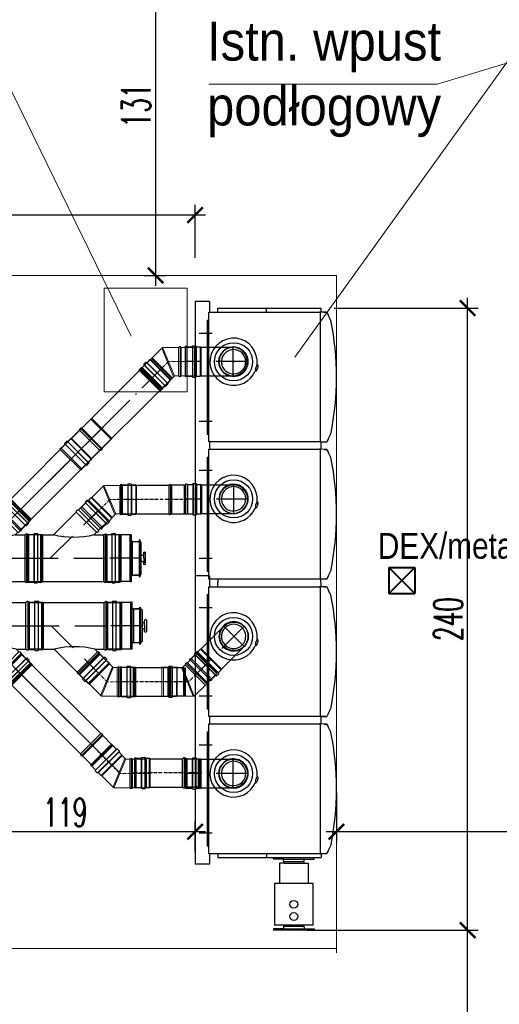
# Model space of a CAD drawing. Header units: millimetres. Extents: x -26122 to -12632, y -5851 to 1414.
# Tile 64 of 73: x -13418 to -13233, y -340 to 40. Entities that reach past the tile are written whole.
import ezdxf

# ---------------------------------------------------------------- set-up
doc = ezdxf.new("R2010")
doc.units = ezdxf.units.MM
for name, pattern in [('ACAD_ISO10W100', [18.5, 12, -3, 0.5, -3]), ('AUSGEZOGEN', [0]), ('DASHED', [181.05, 120.7, -60.35])]:
    doc.linetypes.add(name, pattern=pattern)
for name, color, linetype, lineweight in [('A-INW-SC', 30, 'Continuous', 13), ('INST_KOTŁOWNIA', 22, 'Continuous', 60), ('INST_OPIS', 220, 'Continuous', 30), ('Oś symetrii', 5, 'ACAD_ISO10W100', 20), ('Rysunek', 7, 'Continuous', 40), ('ściany', 84, 'Continuous', 35)]:
    doc.layers.add(name, color=color, linetype=linetype, lineweight=lineweight)
for name, color, linetype in [('CS_WIDOK', 30, 'Continuous'), ('Jeremias - linie zewnetrzne', 7, 'Continuous'), ('Jeremias - opisy', 1, 'Continuous'), ('Jeremias - osie', 5, 'DASHED'), ('Pomocnicze', 1, 'Continuous')]:
    doc.layers.add(name, color=color, linetype=linetype)
doc.styles.add('opis_szachtow', font='ARIALN.TTF')
doc.styles.get("Standard").update_dxf_attribs({"font": 'arial.ttf'})
doc.styles.add('wymiar', font='romans.shx', dxfattribs={"width": 0.6})
doc.dimstyles.new('Copy of WYM_75', dxfattribs={"dimtxt": 10, "dimasz": 8, "dimexe": 7.5, "dimexo": 7.5, "dimgap": 3, "dimtad": 1, "dimdec": 1, "dimdsep": 46, "dimtxsty": 'wymiar', "dimblk1": 'ARCHTICK', "dimblk2": 'ARCHTICK', "dimsah": 1, "dimcen": 12, "dimdle": 5, "dimclre": 5, "dimclrt": 12, "dimadec": 0, "dimazin": 0, "dimtfac": 1, "dimtdec": 1, "dimtmove": 0, "dimatfit": 3, "dimldrblk": 'ARCHTICK', "dimfxl": 1, "dimarcsym": 0})

# ---------------------------------------------------------------- blocks, each defined once
blk = doc.blocks.new('boven aanzicht con')
for p, q in [((4073.8, 1337.8), (4073.8, 1287.7)), ((4413.8, 1338.5), (4413.8, 1287.7)), ((4304.7, 1205.5), (4301.2, 1205.5)), ((4303, 1207.2), (4303, 1203.7))]:
    blk.add_line(p, q)
at = {"color": 0}
for p, q in [((3993.9, 1300.3), (4493.9, 1300.3)), ((3993.9, 871.3), (3993.9, 1300.3)), ((4463.9, 1307.5), (4023.9, 1307.5)), ((4023.9, 1307.5), (4023.9, 1305.8)), ((4023.9, 1305.8), (4023.9, 1303.2)), ((4023.9, 1303.2), (4023.9, 1302.3)), ((4023.9, 1300.3), (4023.9, 1302.3)), ((4463.9, 1307.5), (4463.9, 1305.8)), ((4463.9, 1305.8), (4463.9, 1303.2)), ((4463.9, 1303.2), (4463.9, 1302.3)), ((4463.9, 1302.3), (4463.9, 1300.3)), ((4493.9, 1300.3), (4493.9, 875.1)), ((4267.1, 1119.9), (4267.1, 1121.9)), ((4267.3, 1119), (4267.7, 1118.4)), ((4290, 1112.4), (4290.6, 1112.7)), ((4291.3, 1113.4), (4291.7, 1114.9)), ((4493.9, 870.3), (4493.9, 875.1)), ((3993.8, 870.5), (3993.8, 870.3)), ((3993.8, 870.4), (3994.2, 851)), ((3994.2, 850.6), (3993.8, 870.3)), ((3993.8, 870.8), (3993.8, 870.3)), ((3993.9, 870.8), (3993.9, 870.3)), ((3993.9, 870.3), (3994.9, 870.3)), ((3994.9, 870.3), (4492.8, 870.3)), ((4492.8, 870.3), (4493.8, 870.3)), ((4493.5, 851.1), (4493.9, 870.4)), ((4493.5, 848.3), (4493.6, 854.8)), ((4493.9, 870.3), (4493.9, 870.5))]:
    blk.add_line(p, q, dxfattribs=at)
blk.add_circle((4302.9, 1205.6), 73.5, dxfattribs=at)
for centre, radius, start, end in [((4023.4, 1301.3), 1, 270, 294.4698), ((4303, 1205.5), 91, 82.8298, 246.7741), ((4303, 1205.5), 91, 262.8458, 82.833), ((4464.3, 1301.3), 1, 245.5302, 270), ((4303, 1205.5), 46.9, 262.3398, 247.5407), ((4303, 1205.5), 56.2, 76.7634, 133.2366), ((4295.7, 1178.3), 84.3, 73.8349, 76.2255), ((4303, 1205.5), 56.2, 16.7634, 73.2366), ((4303, 1205.5), 56.2, 136.7634, 193.2366), ((4303, 1205.5), 56.2, 133.2366, 136.7634), ((4303, 1205.5), 56.2, 316.7634, 13.2366), ((4303, 1205.5), 56.2, 13.2366, 16.7634), ((4303, 1205.5), 56.2, 193.2366, 196.7634), ((4303, 1205.5), 56.2, 196.7634, 253.638), ((4303, 1205.5), 47, 249.1044, 260.8956), ((4303, 1205.5), 56.2, 253.638, 256.362), ((4303, 1205.5), 56.2, 256.362, 313.2366), ((4303, 1205.5), 56.2, 313.2366, 316.7634), ((4643.9, 862.8), 649.8, 180.5382, 181.3738), ((3996.3, 847.1), 2, 180.8133, 242.8265), ((4491.4, 847.1), 2, 296.1028, 359.1617), ((4244.4, 1927.4), 1118.2, 258.651, 281.2547)]:
    blk.add_arc(centre, radius, start, end, dxfattribs=at)
blk.add_ellipse((4279.1, 1116.2), major_axis=(11.6, -3.1), ratio=0.258819, dxfattribs=at)
for points, knots in [([(4248.3, 1192.6), (4248.3, 1192.5), (4248.3, 1192.4), (4248.2, 1192.1), (4248.1, 1192.1), (4247.9, 1192)], [0, 0, 0, 0, 0.5, 0.5, 1, 1, 1, 1]), ([(4248.6, 1189.6), (4248.7, 1189.7), (4248.8, 1189.6), (4249.1, 1189.5), (4249.2, 1189.4), (4249.2, 1189.3)], [0, 0, 0, 0, 0.5, 0.5, 1, 1, 1, 1]), ([(4285.1, 1162.1), (4285.2, 1162), (4285.3, 1161.9), (4285.7, 1161.8), (4286, 1161.7), (4286.2, 1161.6)], [0.7770185, 0.7770185, 0.7770185, 0.7770185, 0.875, 0.875, 1, 1, 1, 1]), ([(4295.6, 1159.1), (4295.8, 1159), (4296.1, 1159), (4296.5, 1159), (4296.6, 1158.9), (4296.7, 1158.9)], [0, 0, 0, 0, 0.125, 0.125, 0.20416, 0.20416, 0.20416, 0.20416]), ([(3993.9, 871.3), (3993.9, 871.3), (3993.9, 871.3), (3993.9, 871.2), (3993.9, 871.1), (3993.8, 870.9), (3993.8, 870.8), (3993.9, 870.6), (3993.9, 870.4), (3993.9, 870.3)], [0.3740197, 0.3740197, 0.3740197, 0.3740197, 0.5, 0.5, 0.75, 0.75, 0.875, 0.875, 1, 1, 1, 1]), ([(4493.6, 856.7), (4493.6, 856.1), (4493.6, 855.4), (4493.6, 854.1), (4493.6, 853.5), (4493.5, 851.7), (4493.5, 850.6), (4493.5, 848.9), (4493.5, 848.3), (4493.5, 847.5), (4493.5, 847.3), (4493.4, 847.2)], [0, 0, 0, 0, 0.0625, 0.0625, 0.125, 0.125, 0.25, 0.25, 0.375, 0.375, 0.46456, 0.46456, 0.46456, 0.46456]), ([(4493.4, 847.2), (4493.5, 847.3), (4493.5, 847.6), (4493.5, 848), (4493.5, 848.1), (4493.5, 848.2)], [0.6013961, 0.6013961, 0.6013961, 0.6013961, 0.75, 0.75, 0.7995415, 0.7995415, 0.7995415, 0.7995415])]:
    blk.add_open_spline(points, degree=3, knots=knots, dxfattribs=at)
blk.add_rational_spline([(4290.6, 1112.7), (4295.2, 1115.2), (4281.7, 1119.3), (4268.1, 1123.5), (4267.1, 1119.9)], [1, 0.65756504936, 1, 0.657565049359, 1], degree=2, knots=[0, 0, 0, 0.5, 0.5, 1, 1, 1], dxfattribs=at)
for points, weights in [([(4267.1, 1119.9), (4267, 1119.5), (4267.3, 1119)], [1, 0.990816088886, 1]), ([(4291.7, 1114.9), (4291.7, 1115.1), (4291.7, 1115.2)], [1, 0.9992111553, 1])]:
    blk.add_rational_spline(points, weights, degree=2, dxfattribs=at)
for points in [[(3995.4, 845.3), (4005, 840.6), (4014.9, 835.8), (4025.1, 830.8)], [(4462.6, 830.8), (4472.8, 835.8), (4482.7, 840.6), (4492.3, 845.3)]]:
    blk.add_open_spline(points, degree=3, dxfattribs=at)
blk = doc.blocks.new('fl')
for p, q in [((-5, 38), (-5, 78)), ((-5, 78), (0, 78)), ((0, -78), (0, 78)), ((-15, 38), (-5, 41.4)), ((-15, -38), (-15, 38)), ((-5, 38), (-5, -38)), ((-15, -38), (-5, -41.4)), ((-5, -38), (-5, -78)), ((-5, -78), (0, -78))]:
    blk.add_line(p, q)
blk = doc.blocks.new('gbs-albi31_180_wzp')
at = {"layer": 'Jeremias - linie zewnetrzne'}
for p, q in [((-91.4, 148.9), (-92.5, 154.9)), ((-92.5, 154.9), (92.5, 154.9)), ((91.4, 148.9), (92.5, 154.9)), ((-95.1, 128.9), (-95.1, 117.8)), ((-94.7, 129.8), (94.7, 129.8)), ((-94.7, 116.9), (94.7, 116.9)), ((-94.3, 130), (-92.2, 130.4)), ((-94.3, 116.8), (-92.2, 116.3)), ((-91.4, 148.9), (-91.4, 131.4)), ((-91.4, 148.9), (91.4, 148.9)), ((-91.4, 115.3), (-91.4, 97.3)), ((91.4, 148.9), (91.4, 131.4)), ((91.4, 115.3), (91.4, 97.3)), ((94.3, 130), (92.2, 130.4)), ((94.3, 116.8), (92.2, 116.3)), ((95.1, 128.9), (95.1, 117.8)), ((-91.4, 97.3), (-90, 94.9)), ((-91.4, 97.3), (91.4, 97.3)), ((-90, 94.9), (90, 94.9)), ((-90, 54.9), (-90, 94.9)), ((91.4, 97.3), (90, 94.9)), ((90, 54.9), (90, 94.9)), ((-90.5, 54.9), (-90.5, 59.9)), ((-90.5, 59.9), (90.5, 59.9)), ((-90.5, 54.9), (90.5, 54.9)), ((-65.5, 49.9), (-65.5, 54.9)), ((-65.5, 54.9), (65.5, 54.9)), ((65.5, 49.9), (-65.5, 49.9)), ((-65, 54.9), (-65, 44.9)), ((-65, 44.9), (-65, 24.9)), ((65, 54.9), (65, 24.9)), ((65, 24.9), (65, 44.9)), ((65, 44.9), (65, 24.9)), ((65, 44.9), (65, 24.9)), ((65.5, 49.9), (65.5, 54.9)), ((90.5, 54.9), (90.5, 59.9)), ((-72, 24.9), (-68.8, 21.2)), ((-72, 24.9), (72, 24.9)), ((-68, 20.9), (68, 20.9)), ((-65, 24.9), (65, 24.9)), ((-63.8, 20.2), (-63.3, 18.9)), ((60.5, 16.9), (-60.3, 16.9)), ((-21.5, 7), (-18, 7)), ((21.5, 0), (-21.5, 0)), ((0, 7), (-18, 7)), ((-11, 14), (-11, 16.9)), ((0, 7), (18, 7)), ((11, 14), (11, 16.9)), ((21.5, 7), (18, 7)), ((63.8, 20.2), (63.3, 18.9)), ((72, 24.9), (68.8, 21.2))]:
    blk.add_line(p, q, dxfattribs=at)
for centre, radius, start, end in [((-94.1, 128.9), 1.03, 101.7683, 180), ((-94.1, 117.8), 1.03, 180, 258.2317), ((-92.4, 131.4), 1.03, 281.7683, 0), ((-92.4, 115.3), 1.03, 0, 78.2317), ((92.4, 131.4), 1.03, 180, 258.2317), ((92.4, 115.3), 1.03, 101.7683, 180), ((94.1, 128.9), 1.03, 0, 78.2317), ((94.1, 117.8), 1.03, 281.7683, 0), ((-68, 21.9), 1, 221.1859, 270), ((-64.7, 19.9), 1, 18.5508, 90), ((-60.5, 19.9), 3, 198.5508, 273.1934), ((-21.5, 3.5), 3.5, 90, 270), ((-18, 14), 7, 270, 0), ((18, 14), 7, 180, 270), ((21.5, 3.5), 3.5, 270, 90), ((60.5, 19.9), 3, 269.9925, 341.4492), ((64.7, 19.9), 1, 90, 161.4492), ((68, 21.9), 1, 270, 318.8141)]:
    blk.add_arc(centre, radius, start, end, dxfattribs=at)
at = {"layer": 'Jeremias - opisy', "linetype": 'AUSGEZOGEN'}
blk.add_line((-91.2, 96.9), (91.2, 96.9), dxfattribs=at)
at = {"layer": 'Jeremias - osie'}
blk.add_line((0, 16.9), (0, 154.9), dxfattribs=at)
blk = doc.blocks.new('gbs-fu16_180_wzb')
at = {"layer": 'Jeremias - linie zewnetrzne'}
for p, q in [((94, 360), (-94, 360)), ((-91.4, 354), (-94, 360)), ((-91.4, 354), (91.4, 354)), ((-91.4, 354), (-91.4, 333.8)), ((91.4, 354), (94, 360)), ((91.4, 354), (91.4, 333.8)), ((-95.1, 331.3), (-95.1, 320.2)), ((-94.3, 332.4), (-92.2, 332.8)), ((-94.3, 319.2), (-92.2, 318.7)), ((-94.1, 332.2), (94.7, 332.2)), ((-94.1, 319.3), (94.7, 319.3)), ((-92.2, 332.8), (92.2, 332.8)), ((-92.2, 318.7), (92.2, 318.7)), ((-91.4, 317.7), (-91.4, 302.4)), ((91.4, 317.7), (91.4, 302.4)), ((94.3, 332.4), (92.2, 332.8)), ((94.3, 319.2), (92.2, 318.7)), ((95.1, 331.3), (95.1, 320.2)), ((-91.4, 302.4), (91.4, 302.4)), ((-91.4, 302.4), (-90, 300)), ((-90, 300), (90, 300)), ((-90, 300), (-90, 257.8)), ((91.4, 302.4), (90, 300)), ((90, 300), (90, 65.3)), ((-90, 257.8), (-178.2, 169.6)), ((-221.5, 126.3), (-186.2, 161.6)), ((-186.2, 161.6), (-185.6, 165.4)), ((-186.2, 161.6), (-108.4, 83.8)), ((-184.5, 167.7), (-184.2, 167.9)), ((-178.2, 169.6), (-181.9, 169.1)), ((-178.2, 169.6), (-100.4, 91.8)), ((-224, 123.1), (-221.5, 126.3)), ((-146.9, 46), (-224, 123.1)), ((-221.5, 126.3), (-143.7, 48.5)), ((-143.7, 48.5), (-221.5, 126.3)), ((-108.4, 83.8), (-143.7, 48.5)), ((-108.4, 83.8), (-104.6, 84.4)), ((-102.3, 85.5), (-102.1, 85.8)), ((-100.4, 91.8), (-100.9, 88.1)), ((-90, 102.2), (-100.4, 91.8)), ((-90, 102.2), (-90, 65.3)), ((-143.7, 48.5), (-146.9, 46)), ((-93.1, 59.5), (-93.1, 59.8)), ((-90, 65.3), (-92.3, 62.3)), ((-90, 54), (-92.3, 57)), ((-90, 65.3), (90, 65.3)), ((-90, 4), (-90, 54)), ((-90, 54), (90, 54)), ((90, 65.3), (92.3, 62.3)), ((90, 54), (92.3, 57)), ((90, 54), (90, 4)), ((93.1, 59.5), (93.1, 59.8)), ((-89.5, 0), (-90, 4)), ((-90, 4), (90, 4)), ((90, 4), (-90, 4)), ((89.5, 0), (-89.5, 0)), ((90, 4), (89.5, 0))]:
    blk.add_line(p, q, dxfattribs=at)
for centre, radius, start, end in [((-94.1, 331.3), 1.03, 101.7683, 180), ((-94.1, 320.2), 1.03, 180, 258.2317), ((-92.4, 333.8), 1.03, 281.7683, 0), ((-92.4, 317.7), 1.03, 0, 78.2317), ((92.4, 333.8), 1.03, 180, 258.2317), ((92.4, 317.7), 1.03, 101.7683, 180), ((94.1, 331.3), 1.03, 0, 78.2317), ((94.1, 320.2), 1.03, 281.7683, 0), ((-407.5, 180), 326.9, 346.2351, 13.7649), ((-181.6, 164.8), 4.11, 135, 171.8397), ((-181.3, 165), 4.11, 98.1603, 135), ((-105.2, 88.4), 4.11, 278.1603, 315), ((-105, 88.7), 4.11, 315, 351.8397), ((-89, 59.8), 4.11, 143.1603, 180), ((-89, 59.5), 4.11, 180, 216.8397), ((89, 59.8), 4.11, 0, 36.8397), ((89, 59.5), 4.11, 323.1603, 0)]:
    blk.add_arc(centre, radius, start, end, dxfattribs=at)
at = {"layer": 'Jeremias - opisy', "linetype": 'AUSGEZOGEN'}
blk.add_line((91.2, 302), (-91.2, 302), dxfattribs=at)
at = {"layer": 'Jeremias - osie'}
for p, q in [((0, 360), (0, 0)), ((0, 270), (-185.5, 84.5))]:
    blk.add_line(p, q, dxfattribs=at)
blk = doc.blocks.new('fu_0629_110_wzg')
for p, q in [((123.3, 55), (0, 55)), ((125.7, 56.4), (123.3, 55)), ((123.3, 55), (123.3, -55)), ((125.7, 56.4), (125.7, -56.4)), ((141, 56.4), (125.7, 56.4)), ((142.4, 59.3), (142, 57.2)), ((142, 57.2), (142, -57.2)), ((142.6, 59.7), (142.6, -59.7)), ((154.6, 60.1), (143.4, 60.1)), ((155.5, 59.7), (155.5, -59.7)), ((155.6, 59.3), (156.1, 57.2)), ((156.1, 57.2), (156.1, -57.2)), ((177.3, 56.4), (157.1, 56.4)), ((177.3, 56.4), (183.3, 59)), ((177.3, 56.4), (177.3, -56.4)), ((183.3, -59), (183.3, 59)), ((123.3, -55), (0, -55)), ((125.7, -56.4), (123.3, -55)), ((141, -56.4), (125.7, -56.4)), ((142.4, -59.3), (142, -57.2)), ((154.6, -60.1), (143.4, -60.1)), ((155.6, -59.3), (156.1, -57.2)), ((177.3, -56.4), (157.1, -56.4)), ((177.3, -56.4), (183.3, -59))]:
    blk.add_line(p, q)
for centre, start, end in [((141, 57.4), 270, 348.2317), ((143.4, 59.1), 90, 168.2317), ((154.6, 59.1), 11.7683, 90), ((157.1, 57.4), 191.7683, 270), ((141, -57.4), 11.7683, 90), ((143.4, -59.1), 191.7683, 270), ((154.6, -59.1), 270, 348.2317), ((157.1, -57.4), 90, 168.2317)]:
    blk.add_arc(centre, 1.03, start, end)
at = {"layer": 'Jeremias - linie zewnetrzne'}
blk.add_circle((0, 0), 55, dxfattribs=at)
at = {"layer": 'Jeremias - opisy', "linetype": 'AUSGEZOGEN'}
blk.add_line((125.3, -56.2), (125.3, 56.2), dxfattribs=at)
at = {"layer": 'Jeremias - osie'}
for p, q in [((0, 55), (0, -55)), ((-55, 0), (183.3, 0))]:
    blk.add_line(p, q, dxfattribs=at)
blk = doc.blocks.new('A$C3615')
at = {"layer": 'Jeremias - linie zewnetrzne', "xscale": 0.09999999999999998, "yscale": 0.09999999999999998, "zscale": 0.09999999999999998, "rotation": 135}
blk.add_blockref('fu_0629_110_wzg', (17.21, 8.14), dxfattribs=at)
blk = doc.blocks.new('A$C15808')
at = {"layer": 'Oś symetrii'}
for p, q in [((58.1, 119), (143.4, 204.2)), ((58.1, 0), (58.1, 119))]:
    blk.add_line(p, q, dxfattribs=at)
at = {"layer": 'Pomocnicze'}
blk.add_line((0.1, 74.2), (116, 74.2), dxfattribs=at)
at = {"layer": 'Rysunek', "lineweight": -2}
for p, q in [((85.7, 226.3), (89.8, 232.6)), ((171.7, 150.7), (89.8, 232.6)), ((50.2, 190.8), (49.4, 188.1)), ((61, 201.6), (50.2, 190.8)), ((50.2, 190.8), (129.9, 111)), ((60, 204.7), (61.1, 202.9)), ((68, 213.9), (60.1, 206)), ((60.2, 204.6), (144.2, 120.7)), ((61.1, 202.9), (142, 122)), ((69.3, 214), (71.1, 212.8)), ((69.3, 213.7), (153.3, 129.8)), ((71.1, 212.8), (152, 131.9)), ((85.7, 226.3), (72.4, 213)), ((85.7, 226.3), (165.5, 146.6)), ((49.4, 188.1), (3.1, 141.7)), ((49.4, 188.1), (127.2, 110.3)), ((113.1, 96.2), (3.1, 141.7)), ((3.1, 141.7), (3.1, 81)), ((116.1, 99.2), (6.1, 144.8)), ((140.7, 121.9), (129.9, 111)), ((143.8, 120.8), (142, 122)), ((153, 128.9), (145.1, 121)), ((153.1, 130.2), (152, 131.9)), ((165.5, 146.6), (152.1, 133.2)), ((165.5, 146.6), (171.7, 150.7)), ((3.1, 81), (0.8, 78)), ((3.1, 81), (113.1, 81)), ((127.2, 110.3), (113.1, 96.2)), ((113.1, 96.2), (113.1, 81)), ((113.1, 81), (115.3, 78)), ((129.9, 111), (127.2, 110.3)), ((0, 75.2), (0, 75.5)), ((3.1, 69.7), (0.8, 72.7)), ((3.1, 69.7), (113.1, 69.7)), ((3.1, 19.1), (3.1, 69.7)), ((113.1, 69.7), (115.3, 72.7)), ((113.1, 19.1), (113.1, 69.7)), ((116.2, 75.2), (116.2, 75.5)), ((113.1, 19.1), (3.1, 19.1)), ((3.1, 19.1), (3.9, 16.2)), ((112.3, 16.2), (3.9, 16.2)), ((113.1, 19.1), (112.3, 16.2))]:
    blk.add_line(p, q, dxfattribs=at)
for centre, radius, start, end in [((60.8, 205.2), 1.03, 135, 213.2317), ((60.3, 202.3), 1.03, 315, 33.2317), ((68.7, 213.1), 1.03, 56.7683, 135), ((71.6, 213.7), 1.03, 236.7683, 315), ((141.5, 121.1), 1.03, 56.7683, 135), ((144.4, 121.7), 1.03, 236.7683, 315), ((152.8, 132.5), 1.03, 135, 213.2317), ((152.3, 129.6), 1.03, 315, 33.2317), ((4.1, 75.5), 4.11, 143.1603, 180), ((112.1, 75.5), 4.11, 0, 36.8397), ((4.1, 75.2), 4.11, 180, 216.8397), ((112.1, 75.2), 4.11, 323.1603, 0)]:
    blk.add_arc(centre, radius, start, end, dxfattribs=at)
blk = doc.blocks.new('A$C6213')
at = {"layer": 'A-INW-SC', "xscale": 0.1, "yscale": 0.1, "zscale": 0.1}
blk.add_blockref('A$C15808', (0, 0), dxfattribs=at)
blk = doc.blocks.new('A$C7243')
at = {"layer": 'A-INW-SC'}
blk.add_line((0, 37.85), (37.85, 0), dxfattribs=at)
blk = doc.blocks.new('A$C15579')
at = {"layer": 'Oś symetrii', "lineweight": -3}
blk.add_line((6.01, 0), (6.01, 52.19), dxfattribs=at)
at = {"layer": 'Pomocnicze', "lineweight": -3}
blk.add_line((0.23, 6.69), (11.79, 6.69), dxfattribs=at)
at = {"layer": 'Rysunek', "lineweight": -3}
for p, q in [((11.76, 50.89), (0.26, 50.89)), ((0.37, 50.29), (0.26, 50.89)), ((0.37, 50.29), (11.65, 50.29)), ((0.37, 50.29), (0.37, 48.27)), ((11.65, 50.29), (11.76, 50.89)), ((11.65, 50.29), (11.65, 48.27)), ((0, 48.02), (0, 46.91)), ((0.04, 48.11), (11.98, 48.11)), ((0.04, 46.82), (11.98, 46.82)), ((0.08, 48.12), (0.29, 48.17)), ((0.08, 46.81), (0.29, 46.76)), ((0.29, 48.17), (11.73, 48.17)), ((0.29, 46.76), (11.73, 46.76)), ((0.37, 46.66), (0.37, 45.13)), ((11.65, 46.66), (11.65, 45.13)), ((11.94, 48.12), (11.73, 48.17)), ((11.94, 46.81), (11.73, 46.76)), ((12.02, 48.02), (12.02, 46.91)), ((0.37, 45.13), (11.65, 45.13)), ((0.37, 45.13), (0.51, 44.89)), ((0.51, 44.89), (11.51, 44.89)), ((0.51, 44.89), (0.51, 7.42)), ((11.65, 45.13), (11.51, 44.89)), ((11.51, 44.89), (11.51, 7.42)), ((0.2, 6.84), (0.2, 6.87)), ((0.51, 7.42), (0.28, 7.12)), ((0.51, 6.29), (0.28, 6.59)), ((0.51, 7.42), (11.51, 7.42)), ((11.51, 7.42), (11.74, 7.12)), ((11.51, 6.29), (11.74, 6.59)), ((11.82, 6.84), (11.82, 6.87))]:
    blk.add_line(p, q, dxfattribs=at)
blk.add_lwpolyline([(0.51, 1.29), (0.51, 6.29), (11.51, 6.29), (11.51, 1.29), (11.46, 0.89), (0.56, 0.89), (0.51, 1.29), (11.51, 1.29)], close=True, dxfattribs=at)
for centre, radius, start, end in [((0.1, 48.02), 0.103, 101.7683, 180), ((0.1, 46.91), 0.103, 180, 258.2317), ((0.27, 48.27), 0.103, 281.7683, 0), ((0.27, 46.66), 0.103, 0, 78.2317), ((11.75, 48.27), 0.103, 180, 258.2317), ((11.75, 46.66), 0.103, 101.7683, 180), ((11.92, 48.02), 0.103, 0, 78.2317), ((11.92, 46.91), 0.103, 281.7683, 0), ((0.61, 6.87), 0.411, 143.1603, 180), ((0.61, 6.84), 0.411, 180, 216.8397), ((11.41, 6.87), 0.411, 0, 36.8397), ((11.41, 6.84), 0.411, 323.1603, 0)]:
    blk.add_arc(centre, radius, start, end, dxfattribs=at)
blk = doc.blocks.new('A$C6289')
at = {"layer": 'Oś symetrii', "lineweight": -3}
blk.add_line((60.1, 0), (60.1, 271.9), dxfattribs=at)
at = {"layer": 'Pomocnicze', "lineweight": -3}
blk.add_line((2.3, 66.7), (117.9, 66.7), dxfattribs=at)
at = {"layer": 'Rysunek', "lineweight": -3}
for p, q in [((0, 230), (0, 218.9)), ((0.4, 230.9), (119.8, 230.9)), ((0.8, 231), (2.9, 231.5)), ((117.6, 258.7), (2.6, 258.7)), ((3.7, 252.7), (2.6, 258.7)), ((2.9, 231.5), (117.3, 231.5)), ((3.7, 252.7), (116.5, 252.7)), ((3.7, 252.7), (3.7, 232.5)), ((116.5, 252.7), (117.6, 258.7)), ((116.5, 252.7), (116.5, 232.5)), ((119.4, 231), (117.3, 231.5)), ((120.2, 230), (120.2, 218.9)), ((0.4, 218), (119.8, 218)), ((0.8, 217.8), (2.9, 217.4)), ((2.9, 217.4), (117.3, 217.4)), ((3.7, 216.4), (3.7, 201.1)), ((3.7, 201.1), (116.5, 201.1)), ((3.7, 201.1), (5.1, 198.7)), ((5.1, 198.7), (115.1, 198.7)), ((5.1, 198.7), (5.1, 74)), ((116.5, 201.1), (115.1, 198.7)), ((115.1, 198.7), (115.1, 74)), ((116.5, 216.4), (116.5, 201.1)), ((119.4, 217.8), (117.3, 217.4)), ((2, 68.2), (2, 68.5)), ((5.1, 74), (2.8, 71)), ((5.1, 62.7), (2.8, 65.7)), ((5.1, 74), (115.1, 74)), ((115.1, 74), (117.4, 71)), ((115.1, 62.7), (117.4, 65.7)), ((118.2, 68.2), (118.2, 68.5))]:
    blk.add_line(p, q, dxfattribs=at)
blk.add_lwpolyline([(5.1, 12.7), (5.1, 62.7), (115.1, 62.7), (115.1, 12.7), (114.6, 8.7), (5.6, 8.7), (5.1, 12.7), (115.1, 12.7)], close=True, dxfattribs=at)
for centre, radius, start, end in [((1, 230), 1.03, 101.7683, 180), ((2.7, 232.5), 1.03, 281.7683, 0), ((117.5, 232.5), 1.03, 180, 258.2317), ((119.2, 230), 1.03, 0, 78.2317), ((1, 218.9), 1.03, 180, 258.2317), ((2.7, 216.4), 1.03, 0, 78.2317), ((117.5, 216.4), 1.03, 101.7683, 180), ((119.2, 218.9), 1.03, 281.7683, 0), ((6.1, 68.5), 4.11, 143.1603, 180), ((6.1, 68.2), 4.11, 180, 216.8397), ((114.1, 68.5), 4.11, 0, 36.8397), ((114.1, 68.2), 4.11, 323.1603, 0)]:
    blk.add_arc(centre, radius, start, end, dxfattribs=at)
blk = doc.blocks.new('_ArchTick')
at = {"color": 0, "linetype": 'ByBlock', "const_width": 0.15}
blk.add_lwpolyline([(-0.5, -0.5), (0.5, 0.5)], dxfattribs=at)
blk = doc.blocks.new('*D57')
at = {"layer": 'CS_WIDOK', "color": 0, "lineweight": -2, "transparency": 16777216}
blk.add_line((-13245.29, -418.66), (-13245.29, -307.16), dxfattribs=at)
at = {"layer": 'CS_WIDOK', "color": 7, "lineweight": -2, "transparency": 16777216}
for p, q in [((-13307.22, -311.16), (-13241.29, -311.16)), ((-13307.22, -414.66), (-13241.29, -414.66))]:
    blk.add_line(p, q, dxfattribs=at)
at = {"layer": 'CS_WIDOK', "color": 0, "lineweight": -2, "transparency": 16777216, "xscale": 6, "yscale": 6, "zscale": 6}
for p, rotation in [((-13245.29, -311.16), 90), ((-13245.29, -414.66), 270)]:
    blk.add_blockref('_ArchTick', p, dxfattribs=dict(at, rotation=rotation))
at = {"layer": 'CS_WIDOK', "color": 7, "transparency": 16777216, "insert": (-13252.79, -362.91), "char_height": 11, "attachment_point": 5, "rotation": 90, "style": 'wymiar'}
blk.add_mtext('104', dxfattribs=at)
blk = doc.blocks.new('*D63')
at = {"layer": 'CS_WIDOK', "color": 0, "lineweight": -2, "transparency": 16777216}
blk.add_line((-13245.29, -315.16), (-13245.29, -67.44), dxfattribs=at)
at = {"layer": 'CS_WIDOK', "color": 7, "lineweight": -2, "transparency": 16777216}
for p, q in [((-13296.72, -71.44), (-13241.29, -71.44)), ((-13307.22, -311.16), (-13241.29, -311.16))]:
    blk.add_line(p, q, dxfattribs=at)
at = {"layer": 'CS_WIDOK', "color": 0, "lineweight": -2, "transparency": 16777216, "xscale": 6, "yscale": 6, "zscale": 6}
for p, rotation in [((-13245.29, -71.44), 90), ((-13245.29, -311.16), 270)]:
    blk.add_blockref('_ArchTick', p, dxfattribs=dict(at, rotation=rotation))
at = {"layer": 'CS_WIDOK', "color": 7, "transparency": 16777216, "insert": (-13252.79, -191.3), "char_height": 11, "attachment_point": 5, "rotation": 90, "style": 'wymiar'}
blk.add_mtext('240', dxfattribs=at)
blk = doc.blocks.new('*D65')
at = {"layer": 'CS_WIDOK', "color": 7, "lineweight": -2, "transparency": 16777216}
for p, q in [((-13173.8, -250.67), (-13173.8, -277.23)), ((-13295.8, -258.23), (-13295.8, -277.23))]:
    blk.add_line(p, q, dxfattribs=at)
at = {"layer": 'CS_WIDOK', "color": 0, "lineweight": -2, "transparency": 16777216}
blk.add_line((-13169.8, -273.23), (-13299.8, -273.23), dxfattribs=at)
at = {"layer": 'CS_WIDOK', "color": 0, "lineweight": -2, "transparency": 16777216, "xscale": 6, "yscale": 6, "zscale": 6, "rotation": 180}
blk.add_blockref('_ArchTick', (-13295.8, -273.23), dxfattribs=at)
at = {"layer": 'CS_WIDOK', "color": 0, "lineweight": -2, "transparency": 16777216, "xscale": 6, "yscale": 6, "zscale": 6}
blk.add_blockref('_ArchTick', (-13173.8, -273.23), dxfattribs=at)
at = {"layer": 'CS_WIDOK', "color": 7, "transparency": 16777216, "insert": (-13220.3, -265.73), "char_height": 11, "attachment_point": 5, "style": 'wymiar'}
blk.add_mtext('122', dxfattribs=at)
blk = doc.blocks.new('*D68')
at = {"layer": 'CS_WIDOK', "color": 7, "lineweight": -2, "transparency": 16777216}
for p, q in [((-13468.8, -281.66), (-13468.8, -269.23)), ((-13350.22, -280.66), (-13350.22, -269.23))]:
    blk.add_line(p, q, dxfattribs=at)
at = {"layer": 'CS_WIDOK', "color": 0, "lineweight": -2, "transparency": 16777216}
blk.add_line((-13346.22, -273.23), (-13472.8, -273.23), dxfattribs=at)
at = {"layer": 'CS_WIDOK', "color": 0, "lineweight": -2, "transparency": 16777216, "xscale": 6, "yscale": 6, "zscale": 6, "rotation": 180}
blk.add_blockref('_ArchTick', (-13468.8, -273.23), dxfattribs=at)
at = {"layer": 'CS_WIDOK', "color": 0, "lineweight": -2, "transparency": 16777216, "xscale": 6, "yscale": 6, "zscale": 6}
blk.add_blockref('_ArchTick', (-13350.22, -273.23), dxfattribs=at)
at = {"layer": 'CS_WIDOK', "color": 7, "transparency": 16777216, "insert": (-13400.24, -265.73), "char_height": 11, "attachment_point": 5, "style": 'wymiar'}
blk.add_mtext('119', dxfattribs=at)
blk = doc.blocks.new('*D69')
at = {"layer": 'CS_WIDOK', "color": 7, "lineweight": -2, "transparency": 16777216}
for p, q in [((-13495.8, -53.84), (-13495.8, -31.58)), ((-13350.22, -52.1), (-13350.22, -31.58))]:
    blk.add_line(p, q, dxfattribs=at)
at = {"layer": 'CS_WIDOK', "color": 0, "lineweight": -2, "transparency": 16777216}
blk.add_line((-13346.22, -35.58), (-13499.8, -35.58), dxfattribs=at)
at = {"layer": 'CS_WIDOK', "color": 0, "lineweight": -2, "transparency": 16777216, "xscale": 6, "yscale": 6, "zscale": 6, "rotation": 180}
blk.add_blockref('_ArchTick', (-13495.8, -35.58), dxfattribs=at)
at = {"layer": 'CS_WIDOK', "color": 0, "lineweight": -2, "transparency": 16777216, "xscale": 6, "yscale": 6, "zscale": 6}
blk.add_blockref('_ArchTick', (-13350.22, -35.58), dxfattribs=at)
at = {"layer": 'CS_WIDOK', "color": 7, "transparency": 16777216, "insert": (-13434.12, -28.08), "char_height": 11, "attachment_point": 5, "style": 'wymiar'}
blk.add_mtext('146', dxfattribs=at)
blk = doc.blocks.new('*D83')
at = {"layer": 'CS_WIDOK', "color": 0, "lineweight": -2, "transparency": 16777216}
blk.add_line((-13365.46, 76.16), (-13365.46, -62.84), dxfattribs=at)
at = {"layer": 'CS_WIDOK', "color": 7, "lineweight": -2, "transparency": 16777216}
for p, q in [((-13369.8, 72.16), (-13361.46, 72.16)), ((-13369.8, -58.84), (-13361.46, -58.84))]:
    blk.add_line(p, q, dxfattribs=at)
at = {"layer": 'CS_WIDOK', "color": 0, "lineweight": -2, "transparency": 16777216, "xscale": 6, "yscale": 6, "zscale": 6}
for p, rotation in [((-13365.46, 72.16), 90), ((-13365.46, -58.84), 270)]:
    blk.add_blockref('_ArchTick', p, dxfattribs=dict(at, rotation=rotation))
at = {"layer": 'CS_WIDOK', "color": 7, "transparency": 16777216, "insert": (-13372.96, 6.66), "char_height": 11, "attachment_point": 5, "rotation": 90, "style": 'wymiar'}
blk.add_mtext('131', dxfattribs=at)

msp = doc.modelspace()

# ---------------------------------------------------------------- linework, layer by layer
at = {"color": 7, "lineweight": 15}
for p, q in [((-13511, 196.53), (-13374.88, -82.23)), ((-13115.26, 183.33), (-13311.89, -90.39)), ((-13257, 14.83), (-13209.77, 29.1)), ((-13344.99, 14.83), (-13257, 14.83))]:
    msp.add_line(p, q, dxfattribs=at)
at = {"color": 7}
for p, q in [((-13350.22, -68.84), (-13350.22, -179.84)), ((-13344.72, -68.84), (-13350.22, -68.84)), ((-13344.72, -68.84), (-13344.72, -73.02)), ((-13341.42, -73.02), (-13341.42, -71.44)), ((-13341.42, -71.44), (-13301.72, -71.44)), ((-13322.72, -73.02), (-13322.72, -71.44)), ((-13301.72, -73.03), (-13301.72, -71.44)), ((-13344.72, -123.02), (-13344.72, -125.85)), ((-13301.72, -125.85), (-13301.72, -123.02)), ((-13344.72, -174.66), (-13350.22, -174.66)), ((-13350.22, -174.66), (-13350.22, -285.66)), ((-13350.22, -174.66), (-13350.22, -285.66)), ((-13344.72, -174.66), (-13344.72, -178.85)), ((-13341.42, -175.85), (-13341.42, -177.26)), ((-13341.42, -178.85), (-13341.42, -177.26)), ((-13301.72, -178.85), (-13301.77, -175.85)), ((-13344.72, -228.85), (-13344.72, -231.67)), ((-13301.72, -231.67), (-13301.72, -228.84)), ((-13344.72, -281.85), (-13344.72, -285.66)), ((-13341.42, -281.67), (-13341.42, -283.08)), ((-13341.42, -283.08), (-13301.72, -283.08)), ((-13322.72, -281.67), (-13322.72, -283.08)), ((-13301.72, -281.67), (-13301.72, -283.08)), ((-13344.72, -285.66), (-13350.22, -285.66)), ((-13317.72, -285.26), (-13317.72, -293.16)), ((-13316.02, -285.26), (-13317.72, -285.26)), ((-13316.02, -284.76), (-13316.02, -285.26)), ((-13316.02, -285.26), (-13308.41, -285.26)), ((-13308.41, -284.76), (-13308.41, -285.26)), ((-13308.41, -285.26), (-13306.72, -285.26)), ((-13306.72, -285.26), (-13306.72, -293.16)), ((-13304.72, -293.16), (-13319.72, -293.16)), ((-13319.72, -293.16), (-13319.72, -309.16)), ((-13304.72, -309.16), (-13304.72, -293.16)), ((-13304.72, -309.16), (-13319.72, -309.16)), ((-13316.02, -309.66), (-13316.02, -309.16)), ((-13308.41, -309.66), (-13308.41, -309.16))]:
    msp.add_line(p, q, dxfattribs=at)
for centre in [(-13312.22, -301.16), (-13312.22, -305.86)]:
    msp.add_circle(centre, 1.5, dxfattribs=at)
at = {"layer": 'A-INW-SC', "color": 7}
for p, q in [((-13295.8, -58.84), (-13495.8, -58.84)), ((-13295.8, -58.84), (-13295.8, -319.84)), ((-13295.8, -318.16), (-13495.8, -318.16))]:
    msp.add_line(p, q, dxfattribs=at)
msp.add_lwpolyline([(-13385.27, -63.71), (-13385.27, -103.71), (-13353.27, -103.71), (-13353.27, -63.71), (-13385.27, -63.71)], dxfattribs=at)
at = {"layer": 'INST_KOTŁOWNIA', "color": 1, "linetype": 'Continuous', "lineweight": 40, "ltscale": 0.6, "true_color": 0xf90606}
for p, q in [((-13275.64, -171.41), (-13265.64, -171.41)), ((-13275.64, -171.41), (-13265.64, -181.41)), ((-13275.64, -181.41), (-13265.64, -171.41)), ((-13275.64, -171.41), (-13275.64, -181.41)), ((-13265.64, -171.41), (-13265.64, -181.41)), ((-13275.64, -181.41), (-13265.64, -181.41))]:
    msp.add_line(p, q, dxfattribs=at)

# ---------------------------------------------------------------- block references
at = {"color": 7, "yscale": 0.1, "zscale": 0.1, "rotation": 90}
for name, p, xscale in [('boven aanzicht con', (-13214.87, -522.41), 0.1), ('boven aanzicht con', (-13214.87, -575.23), 0.1), ('boven aanzicht con', (-13214.87, -628.23), 0.1), ('boven aanzicht con', (-13214.87, -681.06), 0.1), ('fl', (-13312.22, -283.26), 0.1), ('fl', (-13312.22, -311.16), -0.1)]:
    msp.add_blockref(name, p, dxfattribs=dict(at, xscale=xscale))
at = {"layer": 'A-INW-SC', "color": 7, "xscale": -1}
for name, p, rotation in [('A$C3615', (-13342.08, -74.08), 134.9999999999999), ('A$C6213', (-13348.59, -86.25), 89.99999999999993), ('A$C15579', (-13366.48, -89.56), 134.9999999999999), ('A$C15579', (-13389.82, -112.9), 134.9999999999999), ('A$C7243', (-13417.71, -111.44), 180), ('A$C3615', (-13341.9, -127.13), 134.9999999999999), ('A$C6213', (-13371.18, -139.42), 89.99999999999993)]:
    msp.add_blockref(name, p, dxfattribs=dict(at, rotation=rotation))
at = {"layer": 'A-INW-SC', "color": 7, "yscale": 0.1, "zscale": 0.1}
for p, xscale, rotation in [((-13353.01, -139.21), -0.1, 89.99999999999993), ((-13353.25, -221.47), 0.1, 90), ((-13347.69, -256.57), 0.1, 90)]:
    msp.add_blockref('A$C6289', p, dxfattribs=dict(at, xscale=xscale, rotation=rotation))
at = {"layer": 'A-INW-SC', "color": 7}
for name, p, rotation in [('A$C3615', (-13327.1, -215.14), 90), ('A$C6213', (-13340.3, -211.16), 135), ('A$C15579', (-13389.47, -248.77), 45), ('A$C6213', (-13372.15, -221.27), 90), ('A$C3615', (-13342.01, -268.68), 45), ('A$C6213', (-13367.32, -256.57), 90)]:
    msp.add_blockref(name, p, dxfattribs=dict(at, rotation=rotation))
msp.add_blockref('A$C7243', (-13417.36, -250.23), dxfattribs=at)
at = {"layer": 'Jeremias - linie zewnetrzne', "color": 7, "yscale": 0.1, "zscale": 0.1}
for name, p, xscale, rotation in [('gbs-fu16_180_wzb', (-13409.26, -167.84), -0.1, 90), ('gbs-fu16_180_wzb', (-13379.02, -167.84), -0.1, 90), ('gbs-albi31_180_wzp', (-13369.33, -167.84), -0.1, 90), ('gbs-fu16_180_wzb', (-13408.91, -193.84), 0.1, 89.99999999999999), ('gbs-fu16_180_wzb', (-13378.67, -193.84), 0.1, 89.99999999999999), ('gbs-albi31_180_wzp', (-13368.98, -193.84), 0.1, 89.99999999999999)]:
    msp.add_blockref(name, p, dxfattribs=dict(at, xscale=xscale, rotation=rotation))

# ---------------------------------------------------------------- texts
at = {"layer": 'INST_OPIS', "color": 1, "linetype": 'Continuous', "true_color": 0xf90606, "style": 'opis_szachtow'}
msp.add_text('DEX/metan', height=10, rotation=0.0828, dxfattribs=at).set_placement((-13279.84, -168.07))
at = {"layer": 'ściany', "color": 7, "linetype": 'DASHED', "insert": (-13345.64, 38.95), "char_height": 15, "attachment_point": 1}
msp.add_mtext_dynamic_manual_height_columns('{\\W0.9;Istn. wpust\\Ppodłogowy}', width=229.5096, gutter_width=0.625, heights=[0], dxfattribs=at)

# ---------------------------------------------------------------- dimensions: what is measured, and where the dimension line sits
at = {"layer": 'CS_WIDOK', "color": 7}
dim = msp.add_aligned_dim(p1=(-13374.8, 72.16), p2=(-13374.8, -58.84), distance=9.33, dimstyle='Copy of WYM_75', override={"dimtxt": 11, "dimasz": 6, "dimexe": 4, "dimexo": 5, "dimgap": 2, "dimdec": 0, "dimdle": 4, "dimclre": 7, "dimclrt": 7, "dimtmove": 1}, dxfattribs=at)
dim.commit()
dim.dimension.update_dxf_attribs({"geometry": '*D83', "text_midpoint": (-13372.96, 6.66)})
for base, p1, p2, picture, middle in [((-13495.8, -35.58), (-13350.22, -57.1), (-13495.8, -58.84), '*D69', (-13434.12, -35.58)), ((-13295.8, -273.23), (-13173.8, -245.67), (-13295.8, -253.23), '*D65', (-13220.3, -273.23)), ((-13468.8, -273.23), (-13350.22, -285.66), (-13468.8, -286.66), '*D68', (-13400.24, -273.23))]:
    dim = msp.add_linear_dim(base=base, p1=p1, p2=p2, dimstyle='Copy of WYM_75', override={"dimtxt": 11, "dimasz": 6, "dimexe": 4, "dimexo": 5, "dimgap": 2, "dimdec": 0, "dimdle": 4, "dimclre": 7, "dimclrt": 7, "dimtmove": 1}, dxfattribs=at)
    dim.commit()
    dim.dimension.update_dxf_attribs({"geometry": picture, "text_midpoint": middle, "dimtype": 160})
for base, p1, p2, picture, middle in [((-13245.29, -71.44), (-13312.22, -311.16), (-13301.72, -71.44), '*D63', (-13252.79, -191.3)), ((-13245.2931, -311.1597), (-13312.2176, -414.6606), (-13312.2176, -311.1597), '*D57', (-13252.7931, -362.9101))]:
    dim = msp.add_linear_dim(base=base, p1=p1, p2=p2, angle=90, dimstyle='Copy of WYM_75', override={"dimtxt": 11, "dimasz": 6, "dimexe": 4, "dimexo": 5, "dimgap": 2, "dimdec": 0, "dimdle": 4, "dimclre": 7, "dimclrt": 7, "dimtmove": 1}, dxfattribs=at)
    dim.commit()
    dim.dimension.update_dxf_attribs({"geometry": picture, "text_midpoint": middle})

doc.saveas('drawing.dxf')
